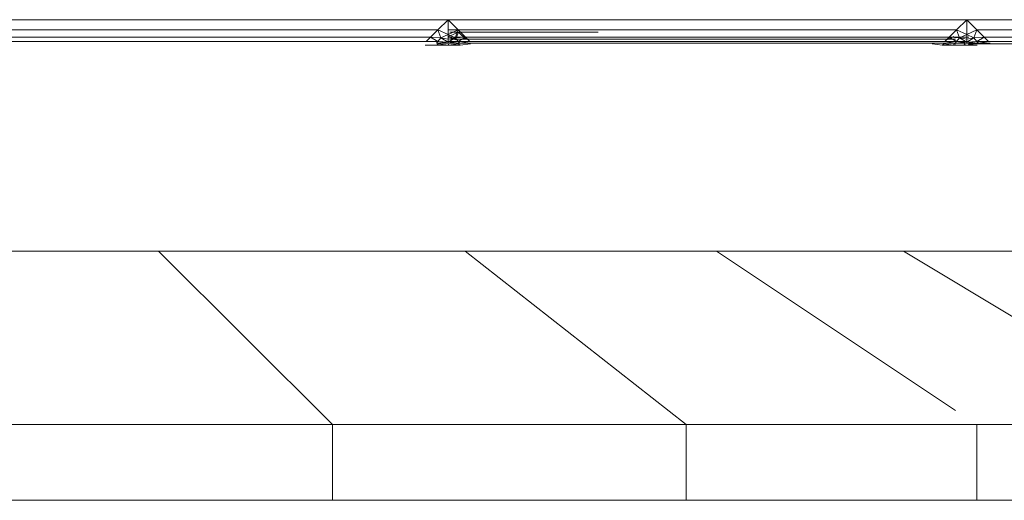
# Model space of a CAD drawing. Header units: millimetres. Extents: x 1 to 3476, y -521 to 159.
# Tile 29 of 130: x 766 to 791, y 133 to 145. Entities that reach past the tile are written whole.
import ezdxf

# ---------------------------------------------------------------- set-up
doc = ezdxf.new("R2010")
doc.units = ezdxf.units.MM
doc.layers.add('VG491211CA_dwg', color=8, linetype='Continuous', lineweight=9)

# ---------------------------------------------------------------- blocks, each defined once
blk = doc.blocks.new('VG491211CA_dwg-300031-Południe')
at = {"color": 18, "lineweight": 9}
for p, q in [((777.015, 144.926), (706.374, 144.926)), ((777.015, 144.926), (776.752, 144.664)), ((777.277, 144.664), (777.015, 144.926)), ((777.015, 144.926), (777.015, 144.55)), ((790.341, 144.926), (777.015, 144.926)), ((777.023, 144.918), (777.277, 144.664)), ((790.079, 144.664), (790.341, 144.926)), ((790.341, 144.926), (790.079, 144.664)), ((790.604, 144.664), (790.341, 144.926)), ((790.341, 144.926), (790.341, 144.55)), ((867.615, 144.926), (790.341, 144.926)), ((776.752, 144.664), (706.636, 144.664)), ((776.565, 144.476), (706.824, 144.476)), ((776.452, 144.364), (776.565, 144.476)), ((776.752, 144.664), (776.565, 144.476)), ((776.565, 144.476), (776.829, 144.462)), ((776.565, 144.476), (776.753, 144.363)), ((776.753, 144.363), (776.565, 144.476)), ((776.752, 144.664), (777.015, 144.55)), ((777.015, 144.55), (776.752, 144.664)), ((776.752, 144.664), (776.829, 144.462)), ((776.829, 144.462), (776.753, 144.363)), ((776.753, 144.363), (776.829, 144.462)), ((776.829, 144.462), (777.015, 144.55)), ((777.015, 144.55), (776.829, 144.462)), ((777.015, 144.424), (776.829, 144.462)), ((776.829, 144.462), (777.015, 144.424)), ((776.829, 144.462), (777.015, 144.351)), ((777.015, 144.351), (776.829, 144.462)), ((777.015, 144.55), (777.277, 144.664)), ((777.277, 144.664), (777.015, 144.55)), ((777.015, 144.55), (777.015, 144.424)), ((777.015, 144.55), (777.2, 144.462)), ((777.2, 144.462), (777.015, 144.55)), ((777.015, 144.55), (777.015, 144.424)), ((777.2, 144.462), (777.015, 144.424)), ((777.015, 144.424), (777.2, 144.462)), ((777.015, 144.351), (777.2, 144.462)), ((777.2, 144.462), (777.015, 144.351)), ((777.061, 144.664), (777.023, 144.664)), ((777.286, 144.61), (777.023, 144.497)), ((777.023, 144.497), (777.286, 144.61)), ((777.209, 144.408), (777.023, 144.497)), ((777.023, 144.497), (777.209, 144.408)), ((777.062, 144.476), (777.023, 144.476)), ((780.869, 144.61), (777.056, 144.61)), ((777.056, 144.61), (780.869, 144.61)), ((790.048, 144.664), (777.061, 144.664)), ((790.391, 144.476), (777.062, 144.476)), ((790.048, 144.476), (777.062, 144.476)), ((777.277, 144.664), (777.2, 144.462)), ((777.277, 144.664), (777.2, 144.462)), ((777.465, 144.476), (777.2, 144.462)), ((777.2, 144.462), (777.465, 144.476)), ((777.276, 144.363), (777.2, 144.462)), ((777.2, 144.462), (777.276, 144.363)), ((777.286, 144.61), (777.209, 144.408)), ((777.286, 144.61), (777.209, 144.408)), ((777.276, 144.363), (777.465, 144.476)), ((777.465, 144.476), (777.276, 144.363)), ((777.277, 144.664), (777.465, 144.476)), ((777.465, 144.476), (777.277, 144.664)), ((777.277, 144.664), (790.079, 144.664)), ((790.079, 144.664), (777.277, 144.664)), ((777.474, 144.423), (777.286, 144.61)), ((777.286, 144.61), (777.474, 144.423)), ((780.871, 144.61), (777.286, 144.61)), ((777.286, 144.61), (780.872, 144.61)), ((789.891, 144.476), (777.465, 144.476)), ((777.465, 144.476), (777.577, 144.364)), ((777.577, 144.364), (777.465, 144.476)), ((777.465, 144.476), (789.891, 144.476)), ((789.779, 144.364), (789.891, 144.476)), ((789.891, 144.476), (789.779, 144.364)), ((790.011, 144.497), (789.826, 144.408)), ((789.826, 144.408), (790.011, 144.497)), ((789.891, 144.476), (790.079, 144.664)), ((790.079, 144.664), (789.891, 144.476)), ((790.156, 144.462), (789.891, 144.476)), ((789.891, 144.476), (790.156, 144.462)), ((789.891, 144.476), (790.08, 144.363)), ((790.08, 144.363), (789.891, 144.476)), ((790.079, 144.664), (790.156, 144.462)), ((790.079, 144.664), (790.341, 144.55)), ((790.341, 144.55), (790.079, 144.664)), ((790.079, 144.664), (790.156, 144.462)), ((790.156, 144.462), (790.08, 144.363)), ((790.08, 144.363), (790.156, 144.462)), ((790.156, 144.462), (790.341, 144.55)), ((790.341, 144.55), (790.156, 144.462)), ((790.341, 144.424), (790.156, 144.462)), ((790.156, 144.462), (790.341, 144.424)), ((790.156, 144.462), (790.341, 144.351)), ((790.341, 144.351), (790.156, 144.462)), ((790.341, 144.55), (790.604, 144.664)), ((790.604, 144.664), (790.341, 144.55)), ((790.341, 144.55), (790.341, 144.424)), ((790.341, 144.55), (790.527, 144.462)), ((790.527, 144.462), (790.341, 144.55)), ((790.341, 144.55), (790.341, 144.424)), ((790.527, 144.462), (790.341, 144.424)), ((790.341, 144.424), (790.527, 144.462)), ((790.341, 144.351), (790.527, 144.462)), ((790.527, 144.462), (790.341, 144.351)), ((790.604, 144.664), (790.527, 144.462)), ((790.527, 144.462), (790.791, 144.476)), ((790.603, 144.363), (790.527, 144.462)), ((790.527, 144.462), (790.603, 144.363)), ((790.603, 144.363), (790.791, 144.476)), ((790.791, 144.476), (790.603, 144.363)), ((790.791, 144.476), (790.604, 144.664)), ((867.09, 144.664), (790.604, 144.664)), ((866.715, 144.476), (790.791, 144.476)), ((790.791, 144.476), (790.904, 144.364)), ((706.936, 144.364), (776.452, 144.364)), ((776.424, 144.273), (776.724, 144.273)), ((776.452, 144.364), (776.753, 144.363)), ((776.753, 144.363), (776.715, 144.326)), ((776.715, 144.326), (776.753, 144.363)), ((776.715, 144.326), (777.015, 144.326)), ((777.015, 144.326), (776.715, 144.326)), ((776.724, 144.273), (776.762, 144.31)), ((776.762, 144.31), (776.724, 144.273)), ((777.023, 144.273), (776.724, 144.273)), ((776.724, 144.273), (777.023, 144.273)), ((776.753, 144.363), (777.015, 144.351)), ((776.753, 144.363), (777.015, 144.326)), ((777.015, 144.351), (776.753, 144.363)), ((777.015, 144.326), (776.753, 144.363)), ((777.023, 144.273), (776.762, 144.31)), ((776.762, 144.31), (777.023, 144.273)), ((777.015, 144.424), (777.015, 144.351)), ((777.015, 144.351), (777.015, 144.424)), ((777.015, 144.351), (777.276, 144.363)), ((777.015, 144.326), (777.276, 144.363)), ((777.276, 144.363), (777.015, 144.351)), ((777.276, 144.363), (777.015, 144.326)), ((777.015, 144.351), (777.015, 144.326)), ((777.015, 144.326), (777.015, 144.351)), ((777.015, 144.326), (777.315, 144.326)), ((777.315, 144.326), (777.015, 144.326)), ((777.023, 144.364), (777.061, 144.364)), ((777.285, 144.31), (777.023, 144.273)), ((777.023, 144.273), (777.285, 144.31)), ((777.023, 144.297), (777.023, 144.273)), ((777.023, 144.273), (777.023, 144.297)), ((777.023, 144.273), (777.048, 144.273)), ((777.323, 144.273), (777.023, 144.273)), ((777.023, 144.273), (777.323, 144.273)), ((777.061, 144.364), (790.391, 144.364)), ((777.061, 144.326), (790.389, 144.326)), ((790.009, 144.423), (777.062, 144.423)), ((789.874, 144.423), (777.062, 144.423)), ((777.276, 144.363), (777.577, 144.364)), ((777.577, 144.364), (777.276, 144.363)), ((777.315, 144.326), (777.276, 144.363)), ((777.276, 144.363), (777.315, 144.326)), ((777.285, 144.31), (777.323, 144.273)), ((777.323, 144.273), (777.285, 144.31)), ((777.315, 144.326), (777.577, 144.364)), ((777.315, 144.326), (777.577, 144.364)), ((777.315, 144.326), (790.041, 144.326)), ((790.041, 144.326), (777.315, 144.326)), ((777.323, 144.273), (777.586, 144.31)), ((777.323, 144.273), (777.586, 144.31)), ((777.474, 144.423), (789.561, 144.423)), ((789.561, 144.423), (777.474, 144.423)), ((777.577, 144.364), (789.779, 144.364)), ((789.779, 144.364), (777.577, 144.364)), ((789.711, 144.273), (789.449, 144.31)), ((789.711, 144.273), (789.449, 144.31)), ((789.711, 144.273), (789.75, 144.31)), ((789.75, 144.31), (789.711, 144.273)), ((790.011, 144.273), (789.711, 144.273)), ((789.711, 144.273), (790.011, 144.273)), ((790.011, 144.273), (789.75, 144.31)), ((789.75, 144.31), (790.011, 144.273)), ((790.041, 144.326), (789.779, 144.364)), ((789.779, 144.364), (790.08, 144.363)), ((790.08, 144.363), (789.779, 144.364)), ((790.041, 144.326), (789.779, 144.364)), ((790.006, 144.31), (790.048, 144.31)), ((790.048, 144.423), (790.009, 144.423)), ((790.011, 144.297), (790.011, 144.273)), ((790.011, 144.273), (790.011, 144.297)), ((790.048, 144.278), (790.011, 144.273)), ((790.011, 144.273), (790.048, 144.278)), ((790.311, 144.273), (790.011, 144.273)), ((790.011, 144.273), (790.311, 144.273)), ((790.08, 144.363), (790.041, 144.326)), ((790.041, 144.326), (790.08, 144.363)), ((790.041, 144.326), (790.341, 144.326)), ((790.341, 144.326), (790.041, 144.326)), ((790.08, 144.363), (790.341, 144.351)), ((790.08, 144.363), (790.341, 144.326)), ((790.341, 144.351), (790.08, 144.363)), ((790.341, 144.326), (790.08, 144.363)), ((790.273, 144.31), (790.311, 144.273)), ((790.311, 144.273), (790.273, 144.31)), ((790.574, 144.31), (790.311, 144.273)), ((790.311, 144.273), (790.574, 144.31)), ((790.611, 144.273), (790.311, 144.273)), ((790.311, 144.273), (790.611, 144.273)), ((790.341, 144.424), (790.341, 144.351)), ((790.341, 144.351), (790.341, 144.424)), ((790.341, 144.351), (790.603, 144.363)), ((790.341, 144.326), (790.603, 144.363)), ((790.603, 144.363), (790.341, 144.351)), ((790.603, 144.363), (790.341, 144.326)), ((790.341, 144.351), (790.341, 144.326)), ((790.341, 144.326), (790.341, 144.351)), ((790.341, 144.326), (790.641, 144.326)), ((790.641, 144.326), (790.341, 144.326)), ((790.389, 144.31), (866.693, 144.31)), ((790.603, 144.363), (790.904, 144.364)), ((790.641, 144.326), (790.603, 144.363)), ((790.603, 144.363), (790.641, 144.326)), ((790.641, 144.326), (790.904, 144.364)), ((790.904, 144.364), (790.641, 144.326)), ((790.641, 144.326), (790.941, 144.326)), ((790.904, 144.364), (866.49, 144.364)), ((760.593, 138.977), (769.576, 138.977)), ((769.576, 138.977), (777.45, 138.977)), ((769.576, 138.977), (774.042, 134.525)), ((777.45, 138.977), (783.912, 138.977)), ((777.45, 138.977), (783.134, 134.525)), ((783.912, 138.977), (788.714, 138.977)), ((783.912, 138.977), (790.048, 134.89)), ((788.714, 138.977), (791.671, 138.977)), ((788.714, 138.977), (796.141, 134.525)), ((763.669, 134.525), (774.042, 134.525)), ((774.042, 134.525), (783.134, 134.525)), ((774.042, 134.525), (774.042, 132.579)), ((783.134, 134.525), (790.596, 134.525)), ((783.134, 134.525), (783.134, 132.579)), ((790.596, 134.525), (796.141, 134.525)), ((790.596, 134.525), (790.596, 132.579)), ((903.786, 132.579), (5.067, 132.579))]:
    blk.add_line(p, q, dxfattribs=at)

msp = doc.modelspace()

# ---------------------------------------------------------------- block references
at = {"layer": 'VG491211CA_dwg', "color": 18}
msp.add_blockref('VG491211CA_dwg-300031-Południe', (0, 0), dxfattribs=at)

doc.saveas('drawing.dxf')
